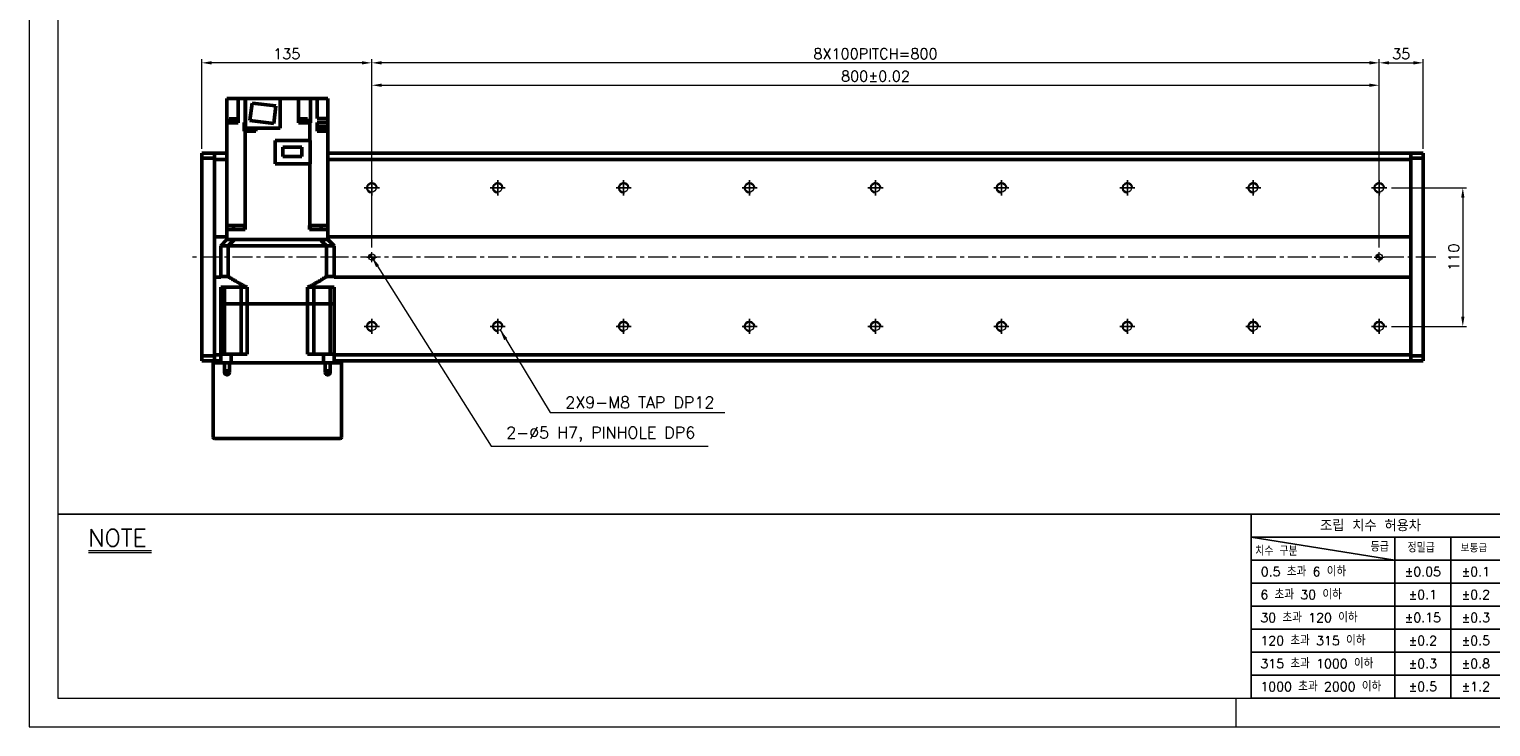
# Model space of a CAD drawing. Header units: millimetres. Extents: x 46891 to 50463, y 6223 to 9884.
# Tile 1 of 5: x 48547 to 49707, y 8529 to 9083. Entities that reach past the tile are written whole.
import ezdxf

# ---------------------------------------------------------------- set-up
doc = ezdxf.new("R2010")
doc.units = ezdxf.units.MM
doc.header["$LTSCALE"] = 0.5
doc.linetypes.add('CENTER', pattern=[50.8, 31.75, -6.35, 6.35, -6.35])
doc.layers.get('0').update_dxf_attribs({"lineweight": 20})
for name, color, linetype, lineweight in [('1', 1, 'CENTER', 13), ('4', 4, 'Continuous', 13), ('외형선(ISO)', 7, 'Continuous', 50)]:
    doc.layers.add(name, color=color, linetype=linetype, lineweight=lineweight)
for name, color, linetype in [('3', 3, 'Continuous'), ('C', 1, 'CENTER'), ('DIM', 4, 'Continuous')]:
    doc.layers.add(name, color=color, linetype=linetype)
doc.styles.add('DSR TEXT', font='romans.shx', dxfattribs={"bigfont": 'whgtxt.shx'})
doc.styles.get("Standard").update_dxf_attribs({"font": 'romans.shx', "bigfont": 'whgtxt.shx'})
doc.dimstyles.new('DSR', dxfattribs={"dimscale": 2, "dimtxt": 3, "dimasz": 3, "dimexe": 0.5, "dimexo": 0.5, "dimgap": 0.5, "dimtad": 1, "dimdsep": 46, "dimtxsty": 'Standard', "dimcen": 2.5, "dimclrd": 4, "dimclre": 4, "dimclrt": 2, "dimadec": 0, "dimazin": 2, "dimtfac": 1, "dimtmove": 0, "dimatfit": 3, "dimfxl": 0, "dimlwd": -1, "dimlwe": -1, "dimarcsym": 0})

# ---------------------------------------------------------------- blocks, each defined once
blk = doc.blocks.new('A$C13F00394')
for p, q in [((-202.34, 25.67), (-191.42, 25.67)), ((-202.34, 25.3), (-191.42, 25.3))]:
    blk.add_line(p, q)
at = {"layer": '3'}
for p, q in [((0, 32), (-207.68, 32)), ((0, 32), (202.32, 32)), ((0, 32), (0, 0)), ((0, 28), (25, 24)), ((43.43, 28), (0, 28)), ((25, 28), (25, 0)), ((34.7, 28), (34.7, 0)), ((43.43, 24), (0, 24)), ((43.43, 20), (0, 20)), ((43.43, 16), (0, 16)), ((0, 12), (129.32, 12)), ((43.43, 8), (0, 8)), ((43.43, 4), (0, 4)), ((0, 0), (202.32, 0))]:
    blk.add_line(p, q, dxfattribs=at)
at = {"color": 0, "style": 'DSR TEXT'}
for s, height, p in [('조립 치수 허용차', 2, (11.97, 29.02)), ('치수 구분', 1.5, (0.69, 24.78)), ('등급', 1.5, (20.77, 25.52)), ('정밀급', 1.5, (27.18, 25.37)), ('보통급', 1.3, (36.41, 25.38)), (' 0.5 초과 6 이하', 1.6, (0.56, 21.19)), (' 6 초과 30 이하', 1.6, (0.49, 17.19)), (' 30 초과 120 이하', 1.6, (0.49, 13.19)), (' 120 초과 315 이하', 1.6, (0.49, 9.19)), (' 315 초과 1000 이하', 1.6, (0.49, 5.19)), (' 1000 초과 2000 이하', 1.6, (0.49, 1.19))]:
    blk.add_text(s, height=height, dxfattribs=at).set_placement(p)
at = {"color": 0, "char_height": 1.6, "attachment_point": 5, "style": 'DSR TEXT'}
for s, insert in [('%%P0.05', (29.85, 22)), ('%%P0.1', (39.07, 22)), ('%%P0.1', (29.85, 18)), ('%%P0.2', (39.07, 18)), ('%%P0.15', (29.85, 14)), ('%%P0.3', (39.07, 14)), ('%%P0.2', (29.85, 10)), ('%%P0.5', (39.07, 10)), ('%%P0.3', (29.85, 6)), ('%%P0.8', (39.07, 6)), ('%%P0.5', (29.85, 2)), ('%%P1.2', (39.07, 2))]:
    blk.add_mtext(s, dxfattribs=dict(at, insert=insert))
at = {"layer": '4', "color": 0, "style": 'DSR TEXT'}
blk.add_text('NOTE', height=3, dxfattribs=at).set_placement((-202.39, 26.38))
blk = doc.blocks.new('A$C1C1952E1')
at = {"color": 1}
blk.add_lwpolyline([(0, 0), (420, 0), (420, 297), (0, 297)], close=True, dxfattribs=at)
at = {"color": 3}
blk.add_lwpolyline([(5, 5), (415, 5), (415, 292), (5, 292)], close=True, dxfattribs=at)
blk = doc.blocks.new('A$C33E56CC6')
h = blk.add_hatch()
h.set_pattern_fill('ANSI31', color=256, style=0)
h.set_pattern_definition([(45, (-7065.45672, -6508.5399), (-0.0883883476, 0.0883883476), [])])
h.paths.add_polyline_path([(4, 6.5, 0.414214), (1.5, 4), (4, 4)])
h.paths.add_polyline_path([(6.5, 4), (4, 4), (4, 1.5, 0.414214)])
blk.add_circle((4, 4), 2.5)
at = {"layer": '1'}
for p, q in [((0, 4), (8, 4)), ((4, 0), (4, 8))]:
    blk.add_line(p, q, dxfattribs=at)
blk = doc.blocks.new('tap8')
blk.add_circle((0, 0), 3.4)
at = {"layer": 'C', "color": 1, "linetype": 'CENTER'}
for p, q in [((-6, 0), (6, 0)), ((0, -6), (0, 6))]:
    blk.add_line(p, q, dxfattribs=at)
at = {"layer": 'DIM', "color": 3}
blk.add_arc((0, 0), 4, 263.8455, 189.4314, dxfattribs=at)
blk = doc.blocks.new('*D108')
at = {"color": 1, "linetype": 'ByBlock'}
for p, q in [((49628.4, 8956.9), (49688.1, 8956.9)), ((49685.1, 8949.1), (49685.1, 8854.7)), ((49628.4, 8846.9), (49688.1, 8846.9))]:
    blk.add_line(p, q, dxfattribs=at)
at = {"color": 1}
for points in [[(49683.8, 8949.1), (49686.4, 8949.1), (49685.1, 8956.9)], [(49683.8, 8854.7), (49686.4, 8854.7), (49685.1, 8846.9)]]:
    blk.add_solid(points, dxfattribs=at)
at = {"layer": 'Defpoints', "color": 0}
for p in [(49624.8, 8956.9), (49624.8, 8846.9), (49685.1, 8846.9)]:
    blk.add_point(p, dxfattribs=at)
at = {"color": 3, "insert": (49677.9, 8901.9), "char_height": 8.4, "attachment_point": 5, "rotation": 90, "style": 'DSR TEXT'}
blk.add_mtext('110', dxfattribs=at)
blk = doc.blocks.new('*D109')
at = {"color": 1, "linetype": 'ByBlock'}
for p, q in [((48818.7, 8909.5), (48818.7, 9041.4)), ((48826.5, 9038.4), (49610.9, 9038.4)), ((49618.7, 8909.5), (49618.7, 9041.4))]:
    blk.add_line(p, q, dxfattribs=at)
at = {"color": 1}
for points in [[(48826.5, 9039.7), (48826.5, 9037.1), (48818.7, 9038.4)], [(49610.9, 9039.7), (49610.9, 9037.1), (49618.7, 9038.4)]]:
    blk.add_solid(points, dxfattribs=at)
at = {"layer": 'Defpoints', "color": 0}
for p in [(49618.7, 9038.4), (48818.7, 8905.9), (49618.7, 8905.9)]:
    blk.add_point(p, dxfattribs=at)
at = {"color": 3, "insert": (49218.7, 9045.6), "char_height": 8.4, "attachment_point": 5, "style": 'DSR TEXT'}
blk.add_mtext('800%%P0.02', dxfattribs=at)
blk = doc.blocks.new('*D110')
at = {"color": 1, "linetype": 'ByBlock'}
for p, q in [((49618.7, 8966.6), (49618.7, 9059.2)), ((49626.5, 9056.2), (49645.9, 9056.2)), ((49653.7, 8988), (49653.7, 9059.2))]:
    blk.add_line(p, q, dxfattribs=at)
at = {"color": 1}
for points in [[(49626.5, 9057.5), (49626.5, 9054.9), (49618.7, 9056.2)], [(49645.9, 9057.5), (49645.9, 9054.9), (49653.7, 9056.2)]]:
    blk.add_solid(points, dxfattribs=at)
at = {"layer": 'Defpoints', "color": 0}
for p in [(49653.7, 9056.2), (49653.7, 8984.4), (49618.7, 8963)]:
    blk.add_point(p, dxfattribs=at)
at = {"color": 3, "insert": (49636.2, 9063.4), "char_height": 8.4, "attachment_point": 5, "style": 'DSR TEXT'}
blk.add_mtext('35', dxfattribs=at)
blk = doc.blocks.new('*D111')
at = {"color": 1, "linetype": 'ByBlock'}
for p, q in [((48818.7, 8966.6), (48818.7, 9059.2)), ((49610.9, 9056.2), (48826.5, 9056.2)), ((49618.7, 8966.6), (49618.7, 9059.2))]:
    blk.add_line(p, q, dxfattribs=at)
at = {"color": 1}
for points in [[(48826.5, 9057.5), (48826.5, 9054.9), (48818.7, 9056.2)], [(49610.9, 9057.5), (49610.9, 9054.9), (49618.7, 9056.2)]]:
    blk.add_solid(points, dxfattribs=at)
at = {"layer": 'Defpoints', "color": 0}
for p in [(48818.7, 9056.2), (48818.7, 8963), (49618.7, 8963)]:
    blk.add_point(p, dxfattribs=at)
at = {"color": 3, "insert": (49218.7, 9063.4), "char_height": 8.4, "attachment_point": 5, "style": 'DSR TEXT'}
blk.add_mtext('8X100PITCH=800', dxfattribs=at)
blk = doc.blocks.new('*D112')
at = {"color": 1, "linetype": 'ByBlock'}
for p, q in [((48683.7, 8988), (48683.7, 9059.2)), ((48810.9, 9056.2), (48691.5, 9056.2)), ((48818.7, 8966.6), (48818.7, 9059.2))]:
    blk.add_line(p, q, dxfattribs=at)
at = {"color": 1}
for points in [[(48691.5, 9057.5), (48691.5, 9054.9), (48683.7, 9056.2)], [(48810.9, 9057.5), (48810.9, 9054.9), (48818.7, 9056.2)]]:
    blk.add_solid(points, dxfattribs=at)
at = {"layer": 'Defpoints', "color": 0}
for p in [(48683.7, 9056.2), (48683.7, 8984.4), (48818.7, 8963)]:
    blk.add_point(p, dxfattribs=at)
at = {"color": 3, "insert": (48751.2, 9063.4), "char_height": 8.4, "attachment_point": 5, "style": 'DSR TEXT'}
blk.add_mtext('135', dxfattribs=at)

msp = doc.modelspace()

# ---------------------------------------------------------------- linework, layer by layer
at = {"color": 1}
msp.add_line((49504.90132, 8551.81052), (49504.90132, 8528.99552), dxfattribs=at)
at = {"layer": '1'}
msp.add_line((49663.71073, 8901.94104), (48673.71073, 8901.94104), dxfattribs=at)
at = {"layer": '3'}
msp.add_line((49517.14175, 8551.81052), (50440.31632, 8551.81052), dxfattribs=at)
at = {"layer": '외형선(ISO)'}
for p, q in [((48703.71073, 9008.44104), (48703.71073, 9027.94104)), ((48703.71073, 9027.94104), (48708.11073, 9027.94104)), ((48712.61073, 9027.94104), (48708.11073, 9027.94104)), ((48717.37806, 9027.94104), (48712.61073, 9027.94104)), ((48712.61073, 9008.44104), (48712.61073, 9027.94104)), ((48717.37806, 9027.94104), (48718.04454, 9027.94104)), ((48718.04454, 9027.94104), (48718.04454, 9008.94104)), ((48718.51073, 9027.94104), (48718.04454, 9027.94104)), ((48718.51073, 9027.94104), (48745.91073, 9027.94104)), ((48718.51073, 9004.44104), (48718.51073, 9027.94104)), ((48721.92845, 9010.35098), (48723.63463, 9024.24662)), ((48723.63463, 9024.24662), (48742.493, 9021.93111)), ((48742.493, 9021.93111), (48740.78683, 9008.03546)), ((48760.41073, 9027.94104), (48745.91073, 9027.94104)), ((48745.91073, 9027.94104), (48745.91073, 9004.44104)), ((48760.41073, 9027.94104), (48760.41073, 9008.44104)), ((48764.91073, 9027.94104), (48760.41073, 9027.94104)), ((48764.91073, 9027.94104), (48770.07784, 9027.94104)), ((48775.15457, 9027.94104), (48770.07784, 9027.94104)), ((48770.07784, 9027.94104), (48770.07784, 9008.44104)), ((48775.15457, 9027.94104), (48775.31073, 9027.94104)), ((48775.31073, 9011.94104), (48775.31073, 9027.94104)), ((48779.31073, 9027.94104), (48775.31073, 9027.94104)), ((48779.31073, 9027.94104), (48783.71073, 9027.94104)), ((48783.71073, 9011.94104), (48783.71073, 9027.94104)), ((48703.71073, 8926.94104), (48703.71073, 9008.44104)), ((48703.71073, 9008.44104), (48712.26688, 9008.44104)), ((48705.14979, 9008.94104), (48711.14979, 9008.94104)), ((48705.14979, 9008.94104), (48705.14979, 9008.44104)), ((48705.19979, 9009.64104), (48711.09979, 9009.64104)), ((48705.19979, 9009.64104), (48705.19979, 9008.94104)), ((48705.39979, 9011.64104), (48710.89979, 9011.64104)), ((48705.39979, 9011.64104), (48705.39979, 9009.64104)), ((48710.89979, 9011.64104), (48710.89979, 9009.64104)), ((48711.09979, 9009.64104), (48711.09979, 9008.94104)), ((48711.14979, 9008.94104), (48711.14979, 9008.44104)), ((48712.61073, 9008.44104), (48712.26688, 9008.44104)), ((48717.38878, 9003.94104), (48717.38878, 9008.94104)), ((48718.04454, 9008.94104), (48717.38878, 9008.94104)), ((48718.04454, 9008.94104), (48718.51073, 9008.94104)), ((48740.78683, 9008.03546), (48721.92845, 9010.35098)), ((48760.41073, 9008.44104), (48769.37692, 9008.44104)), ((48761.9093, 9008.94104), (48767.9093, 9008.94104)), ((48761.9093, 9008.94104), (48761.9093, 9008.44104)), ((48761.9593, 9009.64104), (48767.8593, 9009.64104)), ((48761.9593, 9009.64104), (48761.9593, 9008.94104)), ((48762.1593, 9011.64104), (48767.6593, 9011.64104)), ((48762.1593, 9011.64104), (48762.1593, 9009.64104)), ((48767.6593, 9011.64104), (48767.6593, 9009.64104)), ((48767.8593, 9009.64104), (48767.8593, 9008.94104)), ((48767.9093, 9008.94104), (48767.9093, 9008.44104)), ((48769.37692, 8994.59104), (48769.37692, 9008.44104)), ((48769.37692, 9008.44104), (48770.0434, 9008.44104)), ((48770.07784, 9008.44104), (48770.0434, 9008.44104)), ((48775.31073, 9011.94104), (48783.71073, 9011.94104)), ((48775.31073, 9008.94104), (48775.31073, 9003.94104)), ((48783.71073, 9008.94104), (48775.31073, 9008.94104)), ((48783.71073, 9008.94104), (48783.71073, 9011.94104)), ((48783.71073, 9008.94104), (48783.71073, 9003.94104)), ((48703.49083, 9002.94104), (48703.71073, 9002.94104)), ((48703.49083, 9001.94104), (48703.49083, 9002.94104)), ((48703.71073, 9001.94104), (48703.49083, 9001.94104)), ((48717.3861, 9003.94104), (48717.3861, 9001.94104)), ((48717.38878, 9003.94104), (48717.3861, 9003.94104)), ((48717.3861, 9001.94104), (48718.04454, 9001.94104)), ((48718.50011, 9003.94104), (48717.38878, 9003.94104)), ((48718.04454, 9001.94104), (48720.72619, 9001.94104)), ((48718.04454, 9001.94104), (48718.04454, 8926.94104)), ((48718.20011, 9002.94104), (48725.80011, 9002.94104)), ((48718.20011, 9001.94104), (48718.20011, 9002.94104)), ((48718.50011, 9005.54104), (48718.51073, 9005.54104)), ((48718.50011, 9002.94104), (48718.50011, 9005.54104)), ((48745.91073, 9004.44104), (48718.51073, 9004.44104)), ((48723.27403, 9001.94104), (48720.72619, 9001.94104)), ((48723.27403, 9001.94104), (48726.51215, 9001.94104)), ((48725.50011, 9002.94104), (48725.50011, 9004.44104)), ((48725.50011, 9003.94104), (48726.51073, 9003.94104)), ((48725.80011, 9001.94104), (48725.80011, 9002.94104)), ((48726.51073, 9004.44104), (48726.51073, 9003.94104)), ((48726.51215, 9003.94104), (48726.51073, 9003.94104)), ((48726.51215, 9003.94104), (48726.51215, 9001.94104)), ((48775.27167, 9003.94104), (48775.27167, 9001.94104)), ((48775.31073, 9003.94104), (48775.27167, 9003.94104)), ((48775.27167, 9001.94104), (48783.71073, 9001.94104)), ((48775.31073, 9003.94104), (48776.63063, 9003.94104)), ((48776.33063, 9002.94104), (48783.93063, 9002.94104)), ((48776.33063, 9001.94104), (48776.33063, 9002.94104)), ((48776.63063, 9005.54104), (48783.63063, 9005.54104)), ((48776.63063, 9002.94104), (48776.63063, 9005.54104)), ((48783.63063, 9002.94104), (48783.63063, 9005.54104)), ((48783.71073, 9003.94104), (48783.63063, 9003.94104)), ((48783.71073, 9003.94104), (48783.71073, 9002.94104)), ((48783.71073, 9001.94104), (48783.71073, 8926.94104)), ((48783.93063, 9001.94104), (48783.71073, 9001.94104)), ((48783.93063, 9001.94104), (48783.93063, 9002.94104)), ((48683.71073, 8984.44104), (48683.71073, 8983.56236)), ((48693.71073, 8984.44104), (48683.71073, 8984.44104)), ((48683.71073, 8980.44104), (48683.71073, 8983.56236)), ((48693.71073, 8984.44104), (48693.71073, 8983.56236)), ((48693.71073, 8984.44104), (48703.71073, 8984.44104)), ((48693.71073, 8983.56236), (48693.71073, 8984.44104)), ((48693.71073, 8979.44104), (48693.71073, 8983.56236)), ((48693.71073, 8983.56236), (48693.71073, 8980.44104)), ((48741.91073, 8976.04104), (48741.91073, 8994.59104)), ((48741.91073, 8994.59104), (48769.71073, 8994.59104)), ((48748.16073, 8989.26604), (48763.26073, 8989.26604)), ((48748.16073, 8981.81604), (48748.16073, 8989.26604)), ((48763.26073, 8989.26604), (48763.26073, 8981.81604)), ((48769.71073, 8976.04104), (48769.71073, 8994.59104)), ((48783.71073, 8984.44104), (49643.71073, 8984.44104)), ((49643.71073, 8983.56236), (49643.71073, 8984.44104)), ((49643.71073, 8984.44104), (49643.71073, 8983.56236)), ((49643.71073, 8984.44104), (49653.71073, 8984.44104)), ((49643.71073, 8983.56236), (49643.71073, 8979.44104)), ((49643.71073, 8980.44104), (49643.71073, 8983.56236)), ((49653.71073, 8983.56236), (49653.71073, 8984.44104)), ((49653.71073, 8983.56236), (49653.71073, 8980.44104)), ((48683.71073, 8980.44104), (48693.71073, 8980.44104)), ((48683.71073, 8823.44104), (48683.71073, 8980.44104)), ((48693.71073, 8917.94104), (48693.71073, 8979.44104)), ((48693.71073, 8979.44104), (48703.71073, 8979.44104)), ((48741.91073, 8976.04104), (48769.71073, 8976.04104)), ((48763.26073, 8981.81604), (48748.16073, 8981.81604)), ((48769.37692, 8976.04104), (48769.37692, 8926.94104)), ((48783.71073, 8979.44104), (49643.71073, 8979.44104)), ((49643.71073, 8980.44104), (49653.71073, 8980.44104)), ((49643.71073, 8979.44104), (49643.71073, 8917.94104)), ((49653.71073, 8980.44104), (49653.71073, 8823.44104)), ((48712.26688, 8926.94104), (48703.71073, 8926.94104)), ((48703.71073, 8923.94104), (48703.71073, 8926.94104)), ((48708.84645, 8923.94104), (48708.84645, 8926.94104)), ((48712.26688, 8926.94104), (48717.37806, 8926.94104)), ((48718.04454, 8926.94104), (48717.37806, 8926.94104)), ((48717.63385, 8926.94104), (48717.63385, 8923.94104)), ((48718.05316, 8926.94104), (48718.04454, 8926.94104)), ((48718.05316, 8923.94104), (48718.05316, 8926.94104)), ((48769.37692, 8926.94104), (48769.3683, 8926.94104)), ((48769.3683, 8923.94104), (48769.3683, 8926.94104)), ((48770.0434, 8926.94104), (48769.37692, 8926.94104)), ((48769.78761, 8926.94104), (48769.78761, 8923.94104)), ((48770.0434, 8926.94104), (48775.15457, 8926.94104)), ((48783.71073, 8926.94104), (48775.15457, 8926.94104)), ((48778.57501, 8926.94104), (48778.57501, 8923.94104)), ((48783.71073, 8926.94104), (48783.71073, 8923.94104)), ((48693.71073, 8917.08749), (48693.71073, 8917.94104)), ((48703.71073, 8917.94104), (48693.71073, 8917.94104)), ((48693.71073, 8916.73394), (48693.71073, 8917.08749)), ((48693.71073, 8887.14815), (48693.71073, 8916.73394)), ((48693.71073, 8916.73394), (48693.71073, 8887.14815)), ((48698.71073, 8910.94104), (48703.71073, 8915.94104)), ((48703.71073, 8923.94104), (48710.71073, 8923.94104)), ((48703.71073, 8923.94104), (48703.71073, 8915.94104)), ((48703.79882, 8915.94104), (48703.71073, 8915.94104)), ((48709.6037, 8915.94104), (48703.79882, 8915.94104)), ((48709.70705, 8915.94104), (48709.6037, 8915.94104)), ((48709.70705, 8915.94104), (48777.7144, 8915.94104)), ((48718.05316, 8923.94104), (48710.71073, 8923.94104)), ((48710.71073, 8915.94104), (48776.71073, 8915.94104)), ((48776.71073, 8923.94104), (48769.3683, 8923.94104)), ((48776.71073, 8923.94104), (48783.71073, 8923.94104)), ((48777.7144, 8915.94104), (48777.81776, 8915.94104)), ((48783.62264, 8915.94104), (48777.81776, 8915.94104)), ((48783.62264, 8915.94104), (48783.71073, 8915.94104)), ((48783.71073, 8923.94104), (48783.71073, 8915.94104)), ((49643.71073, 8917.94104), (48783.71073, 8917.94104)), ((48783.71073, 8915.94104), (48788.71073, 8910.94104)), ((49643.71073, 8917.94104), (49643.71073, 8917.08749)), ((49643.71073, 8917.08749), (49643.71073, 8916.73394)), ((49643.71073, 8916.73394), (49643.71073, 8887.14815)), ((49643.71073, 8887.14815), (49643.71073, 8916.73394)), ((48698.71073, 8910.94104), (48704.70813, 8910.94104)), ((48698.71073, 8886.49104), (48698.71073, 8910.94104)), ((48704.70813, 8910.94104), (48782.71332, 8910.94104)), ((48704.70813, 8886.49104), (48704.70813, 8910.94104)), ((48782.71332, 8910.94104), (48788.71073, 8910.94104)), ((48782.71332, 8886.49104), (48782.71332, 8910.94104)), ((48788.71073, 8886.49104), (48788.71073, 8910.94104)), ((48693.71073, 8886.7946), (48693.71073, 8887.14815)), ((48693.71073, 8885.94104), (48693.71073, 8886.7946)), ((48693.71073, 8824.44104), (48693.71073, 8885.94104)), ((48693.71073, 8885.94104), (48698.71073, 8885.94104)), ((48704.70813, 8886.49104), (48698.71073, 8886.49104)), ((48788.71073, 8886.49104), (48782.71332, 8886.49104)), ((48788.71073, 8885.94104), (49643.71073, 8885.94104)), ((49643.71073, 8887.14815), (49643.71073, 8886.7946)), ((49643.71073, 8886.7946), (49643.71073, 8885.94104)), ((49643.71073, 8885.94104), (49643.71073, 8824.44104)), ((48701.65851, 8877.94104), (48698.71073, 8877.94104)), ((48698.71073, 8864.94104), (48698.71073, 8877.94104)), ((48701.65851, 8877.94104), (48714.85573, 8877.94104)), ((48701.65851, 8864.94104), (48701.65851, 8877.94104)), ((48719.71073, 8877.94104), (48714.85573, 8877.94104)), ((48714.85573, 8864.94104), (48714.85573, 8877.94104)), ((48719.71073, 8864.94104), (48719.71073, 8877.94104)), ((48772.56573, 8877.94104), (48767.71073, 8877.94104)), ((48767.71073, 8864.94104), (48767.71073, 8877.94104)), ((48785.76295, 8877.94104), (48772.56573, 8877.94104)), ((48772.56573, 8864.94104), (48772.56573, 8877.94104)), ((48788.71073, 8877.94104), (48785.76295, 8877.94104)), ((48785.76295, 8864.94104), (48785.76295, 8877.94104)), ((48788.71073, 8864.94104), (48788.71073, 8877.94104)), ((48698.71073, 8864.94104), (48701.65851, 8864.94104)), ((48698.71073, 8864.94104), (48698.71073, 8824.94104)), ((48701.65851, 8864.94104), (48698.71073, 8864.94104)), ((48701.65851, 8864.94104), (48708.35573, 8864.94104)), ((48701.65851, 8824.94104), (48701.65851, 8864.94104)), ((48701.65851, 8864.94104), (48708.35573, 8864.94104)), ((48708.35573, 8864.94104), (48714.85573, 8864.94104)), ((48708.35573, 8864.94104), (48714.85573, 8864.94104)), ((48714.85573, 8864.94104), (48719.71073, 8864.94104)), ((48714.85573, 8824.94104), (48714.85573, 8864.94104)), ((48719.71073, 8864.94104), (48714.85573, 8864.94104)), ((48719.71073, 8864.94104), (48767.71073, 8864.94104)), ((48719.71073, 8864.94104), (48719.71073, 8824.94104)), ((48719.71073, 8864.94104), (48767.71073, 8864.94104)), ((48767.71073, 8864.94104), (48767.71073, 8824.94104)), ((48767.71073, 8864.94104), (48772.56573, 8864.94104)), ((48772.56573, 8864.94104), (48767.71073, 8864.94104)), ((48772.56573, 8824.94104), (48772.56573, 8864.94104)), ((48772.56573, 8864.94104), (48779.06573, 8864.94104)), ((48772.56573, 8864.94104), (48779.06573, 8864.94104)), ((48779.06573, 8864.94104), (48785.76295, 8864.94104)), ((48779.06573, 8864.94104), (48785.76295, 8864.94104)), ((48785.76295, 8864.94104), (48788.71073, 8864.94104)), ((48785.76295, 8824.94104), (48785.76295, 8864.94104)), ((48788.71073, 8864.94104), (48785.76295, 8864.94104)), ((48788.71073, 8864.94104), (48788.71073, 8824.94104)), ((48693.71073, 8823.44104), (48683.71073, 8823.44104)), ((48683.71073, 8820.31972), (48683.71073, 8823.44104)), ((48693.71073, 8820.31972), (48693.71073, 8824.44104)), ((48698.71073, 8824.44104), (48693.71073, 8824.44104)), ((48693.71073, 8823.44104), (48693.71073, 8820.31972)), ((48707.11838, 8824.94104), (48698.71073, 8824.94104)), ((48698.71073, 8817.94104), (48698.71073, 8824.94104)), ((48707.11838, 8824.94104), (48719.71073, 8824.94104)), ((48707.11838, 8817.94104), (48707.11838, 8824.94104)), ((48767.71073, 8824.94104), (48780.30308, 8824.94104)), ((48788.71073, 8824.94104), (48780.30308, 8824.94104)), ((48780.30308, 8817.94104), (48780.30308, 8824.94104)), ((48788.71073, 8817.94104), (48788.71073, 8824.94104)), ((49643.71073, 8824.44104), (48788.71073, 8824.44104)), ((49643.71073, 8824.44104), (49643.71073, 8820.31972)), ((49653.71073, 8823.44104), (49643.71073, 8823.44104)), ((49643.71073, 8820.31972), (49643.71073, 8823.44104)), ((49653.71073, 8823.44104), (49653.71073, 8820.31972)), ((48683.71073, 8820.31972), (48683.71073, 8819.44104)), ((48693.71073, 8819.44104), (48683.71073, 8819.44104)), ((48692.71073, 8817.94104), (48693.71073, 8817.94104)), ((48692.71073, 8817.94104), (48692.71073, 8758.94104)), ((48693.71073, 8820.31972), (48693.71073, 8819.44104)), ((48693.71073, 8819.44104), (48693.71073, 8820.31972)), ((48693.71073, 8819.44104), (48698.71073, 8819.44104)), ((48693.71073, 8817.94104), (48693.71073, 8819.44104)), ((48693.71073, 8817.94104), (48701.71073, 8817.94104)), ((48701.71073, 8817.94104), (48705.71073, 8817.94104)), ((48701.71073, 8810.44104), (48701.71073, 8817.94104)), ((48705.71073, 8817.94104), (48705.71073, 8810.44104)), ((48705.71073, 8817.94104), (48781.71073, 8817.94104)), ((48781.71073, 8817.94104), (48785.71073, 8817.94104)), ((48781.71073, 8810.44104), (48781.71073, 8817.94104)), ((48785.71073, 8817.94104), (48785.71073, 8810.44104)), ((48785.71073, 8817.94104), (48793.71073, 8817.94104)), ((48788.71073, 8819.44104), (49643.71073, 8819.44104)), ((48793.71073, 8817.94104), (48793.71073, 8819.44104)), ((48793.71073, 8817.94104), (48794.71073, 8817.94104)), ((48794.71073, 8758.94104), (48794.71073, 8817.94104)), ((49643.71073, 8819.44104), (49643.71073, 8820.31972)), ((49643.71073, 8820.31972), (49643.71073, 8819.44104)), ((49643.71073, 8819.44104), (49653.71073, 8819.44104)), ((49653.71073, 8819.44104), (49653.71073, 8820.31972)), ((48693.71073, 8757.94104), (48793.71073, 8757.94104))]:
    msp.add_line(p, q, dxfattribs=at)
for centre in [(48703.71073, 8810.44104), (48783.71073, 8810.44104)]:
    msp.add_circle(centre, 1.2295, dxfattribs=at)
for centre, radius, start, end in [((48703.71073, 8810.44104), 2, 180, 0), ((48783.71073, 8810.44104), 2, 180, 0), ((48693.71073, 8758.94104), 1, 180, 270), ((48793.71073, 8758.94104), 1, 270, 0)]:
    msp.add_arc(centre, radius, start, end, dxfattribs=at)
for points in [[(48709.70705, 8915.94104), (48709.16461, 8915.39894), (48708.07109, 8914.30576), (48706.40469, 8912.63897), (48705.27654, 8911.50999), (48704.70813, 8910.94104)], [(48782.71332, 8910.94104), (48782.14464, 8911.51027), (48781.01612, 8912.63961), (48779.34973, 8914.30641), (48778.25657, 8915.39922), (48777.7144, 8915.94104)]]:
    msp.add_open_spline(points, degree=3, dxfattribs=at)
for points, weights in [([(48704.70813, 8886.49104), (48712.78959, 8881.19805), (48719.71073, 8877.94104)], [1.24342419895, 1.30973118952, 1.35416666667]), ([(48767.71073, 8877.94104), (48774.63187, 8881.19805), (48782.71332, 8886.49104)], [1.35416666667, 1.30973118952, 1.24342419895])]:
    msp.add_rational_spline(points, weights, degree=2, dxfattribs=at)

# ---------------------------------------------------------------- block references
at = {"xscale": 4.563000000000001, "yscale": 4.563000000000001, "zscale": 4.563000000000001}
for name, p in [('A$C1C1952E1', (48546.67132, 8528.99552)), ('A$C13F00394', (49517.14175, 8551.81052))]:
    msp.add_blockref(name, p, dxfattribs=at)
at = {"rotation": 90}
for p in [(48818.71073, 8956.94104), (48918.71073, 8956.94104), (49018.71073, 8956.94104), (49118.71073, 8956.94104), (49218.71073, 8956.94104), (49318.71073, 8956.94104), (49418.71073, 8956.94104), (49518.71073, 8956.94104), (49618.71073, 8956.94104), (48818.71073, 8846.94104), (48918.71073, 8846.94104), (49018.71073, 8846.94104), (49118.71073, 8846.94104), (49218.71073, 8846.94104), (49318.71073, 8846.94104), (49418.71073, 8846.94104), (49518.71073, 8846.94104), (49618.71073, 8846.94104)]:
    msp.add_blockref('tap8', p, dxfattribs=at)
for p in [(48814.71073, 8897.94104), (49614.71073, 8897.94104)]:
    msp.add_blockref('A$C33E56CC6', p)

# ---------------------------------------------------------------- texts
at = {"color": 3, "char_height": 9.24, "attachment_point": 7, "style": 'DSR TEXT'}
for s, insert in [('2X9-M8 TAP DP12', (48972.32804, 8781.91913)), ('2-%%C5 H7, PINHOLE DP6', (48925.48939, 8755.14449))]:
    msp.add_mtext(s, dxfattribs=dict(at, insert=insert))

# ---------------------------------------------------------------- dimensions: what is measured, and where the dimension line sits
for base, p1, p2, picture, middle in [((48683.71073, 9056.17737), (48818.71073, 8962.98801), (48683.71073, 8984.44104), '*D112', (48751.21073, 9063.37737)), ((49653.71073, 9056.17737), (49618.71073, 8962.98801), (49653.71073, 8984.44104), '*D110', (49636.21073, 9063.37737))]:
    dim = msp.add_linear_dim(base=base, p1=p1, p2=p2, dimstyle='DSR', override={"dimscale": 3, "dimtxt": 2.8, "dimasz": 2.600136, "dimexe": 1, "dimexo": 1.2, "dimgap": 1, "dimdec": 4, "dimtxsty": 'DSR TEXT', "dimclrd": 1, "dimclre": 1, "dimclrt": 3, "dimtdec": 4, "dimtix": 1})
    dim.commit()
    dim.dimension.update_dxf_attribs({"geometry": picture, "text_midpoint": middle})
for base, p1, p2, text, picture, middle in [((48818.71073, 9056.17737), (49618.71073, 8962.98801), (48818.71073, 8962.98801), '8X100PITCH=<>', '*D111', (49218.71073, 9063.37737)), ((49618.71073, 9038.36164), (48818.71073, 8905.94104), (49618.71073, 8905.94104), '<>%%P0.02', '*D109', (49218.71073, 9045.56164))]:
    dim = msp.add_linear_dim(base=base, p1=p1, p2=p2, text=text, dimstyle='DSR', override={"dimscale": 3, "dimtxt": 2.8, "dimasz": 2.600136, "dimexe": 1, "dimexo": 1.2, "dimgap": 1, "dimdec": 4, "dimtxsty": 'DSR TEXT', "dimclrd": 1, "dimclre": 1, "dimclrt": 3, "dimtdec": 4, "dimtix": 1})
    dim.commit()
    dim.dimension.update_dxf_attribs({"geometry": picture, "text_midpoint": middle})
dim = msp.add_linear_dim(base=(49685.1497, 8846.94104), p1=(49624.7577, 8956.94104), p2=(49624.7577, 8846.94104), angle=90, dimstyle='DSR', override={"dimscale": 3, "dimtxt": 2.8, "dimasz": 2.600136, "dimexe": 1, "dimexo": 1.2, "dimgap": 1, "dimdec": 4, "dimtxsty": 'DSR TEXT', "dimclrd": 1, "dimclre": 1, "dimclrt": 3, "dimtdec": 4, "dimtix": 1})
dim.commit()
dim.dimension.update_dxf_attribs({"geometry": '*D108', "text_midpoint": (49677.9497, 8901.94104)})

# ---------------------------------------------------------------- leaders
at = {"annotation_type": 0, "has_hookline": 1, "hookline_direction": 0}
for points, text_width in [([(48818.71073, 8901.94104), (48913.60894, 8751.84449), (48922.18939, 8751.84449)], 160.4625), ([(48920.57539, 8844.09798), (48960.44759, 8778.61913), (48969.02804, 8778.61913)], 126.775)]:
    msp.add_leader(points, dimstyle='DSR', override={"dimscale": 3.3, "dimtxt": 2.8, "dimasz": 2.600136, "dimexe": 1, "dimexo": 1.2, "dimgap": 1, "dimdec": 4, "dimtxsty": 'DSR TEXT', "dimclrd": 1, "dimclre": 1, "dimclrt": 3, "dimtdec": 4, "dimtix": 1}, dxfattribs=dict(at, text_width=text_width))

doc.saveas('drawing.dxf')
